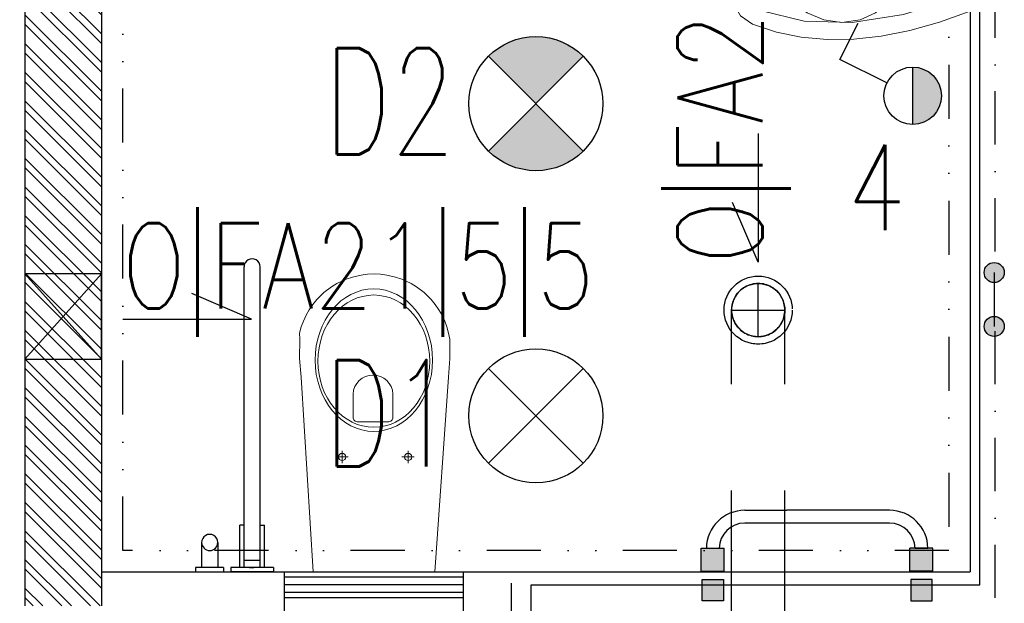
# Model space of a CAD drawing. Extents: x 41755 to 123924, y -112333 to 86187.
# Tile 119 of 256: x 101950 to 102181, y -53441 to -53304. Entities that reach past the tile are written whole.
import ezdxf
from ezdxf.enums import TextEntityAlignment as Align

# ---------------------------------------------------------------- set-up
doc = ezdxf.new("R2010")
doc.units = 0
doc.header["$LTSCALE"] = 50
for name, pattern in [('DASHDOT', [1, 0.5, -0.25, 0, -0.25]), ('DASHED', [0.75, 0.5, -0.25]), ('DIVIDE', [31.75, 12.7, -6.35, 0, -6.35, 0, -6.35])]:
    doc.linetypes.add(name, pattern=pattern)
doc.layers.get('0').update_dxf_attribs({"color": 101, "linetype": 'CONTINUOUS'})
for name, color, linetype in [('E-90', 6, 'CONTINUOUS'), ('E35', 6, 'CONTINUOUS'), ('Ins-co', 2, 'CONTINUOUS'), ('Ins-went', 141, 'CONTINUOUS'), ('Mw-podejścia', 86, 'CONTINUOUS'), ('Mw-rury', 160, 'CONTINUOUS'), ('Mw-wc-rury', 160, 'DASHDOT'), ('Sc-beton-hatch', 86, 'CONTINUOUS'), ('Sc-cegla pustak', 42, 'CONTINUOUS'), ('Sc-cegla pustak-hatch', 8, 'CONTINUOUS'), ('Sc-gk', 120, 'CONTINUOUS'), ('Sc-silikat', 61, 'CONTINUOUS'), ('Suf-widok', 8, 'CONTINUOUS'), ('Wyp-sanitar', 131, 'CONTINUOUS')]:
    doc.layers.add(name, color=color, linetype=linetype)
doc.styles.add('ROMANS', font='romans', dxfattribs={"width": 0.85})
doc.linetypes.add('BATTING', pattern='A,0.0001,-0.1,[134,ltypeshp.shx,S=0.1,R=0,X=-0.1,Y=0],-0.2,[134,ltypeshp.shx,S=0.1,R=180,X=0.1,Y=0],-0.1', length=0.4001)

# ---------------------------------------------------------------- blocks, each defined once
blk = doc.blocks.new('_0630_WC_NIEPEŁNOSPRAWNY')
at = {"lineweight": 0}
for p, q in [((-14.26044946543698, 0), (-17.49471912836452, -45.69999999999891)), ((-14.26044946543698, 0), (14.26044946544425, 0)), ((14.26044946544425, 0), (17.1525273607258, -45.70464459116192)), ((-8.009799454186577, -26.98395776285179), (-9.420152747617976, -26.98395776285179)), ((-8.009799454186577, -26.98395776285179), (-8.009799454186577, -25.53926559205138)), ((-8.009799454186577, -26.98395776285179), (-6.526574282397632, -26.98395776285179)), ((-8.009799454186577, -26.98395776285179), (-8.009799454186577, -28.40553939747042)), ((7.490200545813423, -26.98395776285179), (6.079847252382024, -26.98395776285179)), ((7.490200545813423, -26.98395776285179), (7.490200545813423, -25.53926559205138)), ((7.490200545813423, -26.98395776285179), (8.973425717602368, -26.98395776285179)), ((7.490200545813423, -26.98395776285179), (7.490200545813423, -28.40553939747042)), ((-4.440070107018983, -36.51248908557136), (-4.440070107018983, -41.76659104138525)), ((-3.49908735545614, -35.21439024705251), (4.000928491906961, -35.21439024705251)), ((4.941911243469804, -36.51248908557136), (4.941911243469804, -41.76659104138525)), ((-17.49471912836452, -45.69999999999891), (-17.82067442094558, -50.14040847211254)), ((17.1525273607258, -45.70464459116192), (17.52067442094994, -50.14040847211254)), ((-17.82067442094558, -50.14040847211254), (-17.76542065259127, -54.69174354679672)), ((17.52067442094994, -50.14040847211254), (17.46542065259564, -54.69174354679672)), ((-17.76542065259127, -54.69174354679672), (-17.50824460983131, -56.08355764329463)), ((17.46542065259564, -54.69174354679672), (17.50824460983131, -56.08355764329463)), ((-17.50824460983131, -56.08355764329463), (-17.11556934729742, -57.5270070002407)), ((-17.11556934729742, -57.5270070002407), (-16.60128430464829, -58.93290689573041)), ((17.1155693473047, -57.5270070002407), (16.60128430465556, -58.93290689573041)), ((17.50824460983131, -56.08355764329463), (17.1155693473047, -57.5270070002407)), ((-16.60128430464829, -58.93290689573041), (-15.96901805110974, -60.29133791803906)), ((16.60128430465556, -58.93290689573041), (15.96901805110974, -60.29133791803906)), ((-15.96901805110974, -60.29133791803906), (-15.22323157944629, -61.59271557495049)), ((-15.22323157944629, -61.59271557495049), (-14.36918683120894, -62.82785791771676)), ((15.22323157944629, -61.59271557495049), (14.36918683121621, -62.82785791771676)), ((15.96901805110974, -60.29133791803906), (15.22323157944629, -61.59271557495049)), ((-14.36918683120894, -62.82785791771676), (-13.41290957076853, -63.98805032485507)), ((-13.41290957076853, -63.98805032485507), (-11.77135984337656, -65.59644362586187)), ((13.41290957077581, -63.98805032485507), (11.77135984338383, -65.59644362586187)), ((14.36918683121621, -62.82785791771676), (13.41290957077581, -63.98805032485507)), ((-11.77135984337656, -65.59644362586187), (-10.00146959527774, -66.94005631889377)), ((-10.00146959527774, -66.94005631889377), (-8.710203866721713, -67.72472016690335)), ((10.00146959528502, -66.94005631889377), (8.710203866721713, -67.72472016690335)), ((11.77135984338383, -65.59644362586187), (10.00146959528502, -66.94005631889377)), ((-8.710203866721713, -67.72472016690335), (-6.538240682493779, -68.77378328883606)), ((-6.538240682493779, -68.77378328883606), (-5.069820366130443, -69.2455219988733)), ((-5.069820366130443, -69.2455219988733), (-3.019381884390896, -69.72479742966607)), ((5.069820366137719, -69.2455219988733), (3.019381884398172, -69.72479742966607)), ((6.538240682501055, -68.77378328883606), (5.069820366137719, -69.2455219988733)), ((8.710203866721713, -67.72472016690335), (6.538240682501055, -68.77378328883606)), ((-3.019381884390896, -69.72479742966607), (-1.515462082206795, -69.92252014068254)), ((-1.515462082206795, -69.92252014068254), (0, -69.99537917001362)), ((1.515462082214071, -69.92252014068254), (0, -69.99537917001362)), ((3.019381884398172, -69.72479742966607), (1.515462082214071, -69.92252014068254))]:
    blk.add_line(p, q, dxfattribs=at)
for centre, radius, start, end in [((-3.244368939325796, -36.38913916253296), 1.202046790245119, 102.2339496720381, 185.8898644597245), ((3.746210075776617, -36.38913916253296), 1.20204679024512, 354.1101355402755, 77.7660503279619), ((0.2509205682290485, -41.5369819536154), 4.696606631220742, 182.8022099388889, 357.197790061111)]:
    blk.add_arc(centre, radius, start, end, dxfattribs=at)
for centre, major_axis, ratio, start_param in [((-8.009799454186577, -26.98395776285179), (0.5985531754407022, 0.5985531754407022), 0.999999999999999, 5.497787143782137), ((7.490200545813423, -26.98395776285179), (0.598553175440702, 0.5985531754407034), 0.9999999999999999, 5.497787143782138)]:
    blk.add_ellipse(centre, major_axis=major_axis, ratio=ratio, start_param=start_param, end_param=11.78097245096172, dxfattribs=at)
for centre, major_axis, ratio in [((0.05375849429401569, -49.75009780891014), (0, -16.75), 0.8235294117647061), ((0.05375849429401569, -49.50009780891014), (0, -15.54479430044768), 0.845174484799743)]:
    blk.add_ellipse(centre, major_axis=major_axis, ratio=ratio, dxfattribs=at)
blk = doc.blocks.new('_0630_BARIERKA_NIEPEŁNOSPRAWNY')
for p, q in [((0, 13.30230256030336), (0, 6.697697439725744)), ((1, 13.30230256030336), (0, 13.30230256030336)), ((1, 6.69769743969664), (1, 13.30230256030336)), ((1, 8.065471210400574), (1, 11.86547121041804)), ((6.900000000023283, 11.86547121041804), (1, 11.86547121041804)), ((6.900000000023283, 8.065471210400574), (1, 8.065471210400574)), ((1, 6.69769743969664), (0, 6.697697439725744)), ((0, -5), (0, 5)), ((1, -5), (1, 5)), ((0.9952869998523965, 2.900000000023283), (10.9952869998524, 2.900000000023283)), ((10.9952869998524, 1.900000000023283), (10.9952869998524, 2.900000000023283)), ((0.9952869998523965, 1.907713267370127), (71.63479023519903, 1.907713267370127)), ((0.9952869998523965, 0.6000000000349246), (0.9952869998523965, -0.3999999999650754)), ((2.744808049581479, 1.900000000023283), (2.744808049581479, -1.899999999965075)), ((0.9952869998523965, -1.892286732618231), (71.63479023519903, -1.892286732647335)), ((0.9952869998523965, -1.899999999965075), (10.9952869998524, -1.899999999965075)), ((10.9952869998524, -1.899999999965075), (10.9952869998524, -2.899999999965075)), ((0.9952869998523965, -2.899999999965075), (10.9952869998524, -2.899999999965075))]:
    blk.add_line(p, q)
for points in [[(1, 5), (0, 5)], [(1, -5), (0, -5)]]:
    blk.add_lwpolyline(points)
for centre, radius, start, end in [((6.900000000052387, 9.965471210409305), 1.9, 90, 270), ((6.900000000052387, 9.965471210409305), 1.9, 90, 270), ((6.900000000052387, 9.965471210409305), 1.9, 270, 90), ((71.63479023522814, 0.007713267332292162), 1.900000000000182, 270, 90)]:
    blk.add_arc(centre, radius, start, end)
blk = doc.blocks.new('_0630_UMYWALKA_NIEPEŁNOSPRAWNY')
at = {"lineweight": 0}
for points in [[(0, -54.0117386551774), (4.599899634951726, -54.03674748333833), (9.416254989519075, -54.29201000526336), (13.64059101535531, -54.72405907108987), (16.46227673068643, -55.27985871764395), (20.39814885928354, -56.01028897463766), (23.99252112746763, -55.5847077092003), (26.92674656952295, -53.96646405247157), (28.8839029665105, -51.11890713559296), (30.72118946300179, -45.50830589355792), (31.91600778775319, -39.68512961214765), (32.47223862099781, -33.64420405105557), (32.39333145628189, -27.38078615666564), (31.68402934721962, -20.88927050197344), (30.34691941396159, -14.16534522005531), (28.38674471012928, -7.203836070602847), (25.80695472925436, 0), (0, 0), (-25.80729967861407, 0), (-28.38717589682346, -7.203836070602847), (-30.34747995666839, -14.16534522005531), (-31.68441741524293, -20.88927050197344), (-32.39406447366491, -27.38078615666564), (-32.47279916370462, -33.64420405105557), (-31.91665456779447, -39.68512961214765), (-30.72183624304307, -45.50830589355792), (-28.88454974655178, -51.11890713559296), (-26.92726399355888, -53.96646405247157), (-23.99286607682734, -55.5847077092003), (-20.39892499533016, -56.01028897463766), (-16.46270791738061, -55.27985871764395), (-13.6410222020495, -54.72405907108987), (-9.417117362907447, -54.29201000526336), (-4.600330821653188, -54.03674748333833), (0, -54.0117386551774)], [(0, -5.72486571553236), (0.6799814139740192, -5.862845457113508), (1.236643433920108, -6.238409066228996), (1.612207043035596, -6.795071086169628), (1.750617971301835, -7.475483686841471), (1.612207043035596, -8.155896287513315), (1.236643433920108, -8.712558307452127), (0.6799814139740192, -9.088121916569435), (0, -9.226532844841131), (-0.6804126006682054, -9.088121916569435), (-1.237074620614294, -8.712558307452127), (-1.613069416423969, -8.155896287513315), (-1.751049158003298, -7.475483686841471), (-1.613069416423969, -6.795071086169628), (-1.237074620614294, -6.238409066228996), (-0.6804126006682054, -5.862845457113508), (0, -5.72486571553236)], [(0, -15.26228416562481), (1.45741102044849, -15.55764704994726), (2.65007341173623, -16.3631037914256), (3.455530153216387, -17.55576618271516), (3.75132422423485, -19.01360838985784), (3.455530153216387, -20.47145059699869), (2.65007341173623, -21.66411298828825), (1.45741102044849, -22.46913854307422), (0, -22.76493261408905), (-1.458273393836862, -22.46913854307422), (-2.650935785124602, -21.66411298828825), (-3.455961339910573, -20.47145059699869), (-3.751755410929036, -19.01360838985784), (-3.455961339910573, -17.55576618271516), (-2.650935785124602, -16.3631037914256), (-1.458273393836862, -15.55764704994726), (0, -15.26228416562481)], [(0, -16.7127961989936), (0.8938500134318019, -16.89389460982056), (1.62557383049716, -17.38803455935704), (2.119282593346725, -18.11932718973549), (2.300812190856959, -19.01360838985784), (2.119282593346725, -19.90788958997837), (1.62557383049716, -20.63918222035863), (0.8938500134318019, -21.13289098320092), (0, -21.31442058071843), (-0.8942812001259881, -21.13289098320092), (-1.626005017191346, -20.63918222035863), (-2.119713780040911, -19.90788958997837), (-2.301243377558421, -19.01360838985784), (-2.119713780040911, -18.11932718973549), (-1.626005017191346, -17.38803455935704), (-0.8942812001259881, -16.89389460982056), (0, -16.7127961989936)]]:
    blk.add_lwpolyline(points, close=True, dxfattribs=at)
for points in [[(25.67371804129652, -49.28205182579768), (28.13622524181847, -38.98402005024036), (28.45228508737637, -27.73996467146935), (26.58697145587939, -15.64647150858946), (22.50665178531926, -2.800988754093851), (0, -2.800988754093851), (-22.50729856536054, -2.800988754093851), (-26.5875751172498, -15.64647150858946), (-28.45275939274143, -27.73996467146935), (-28.13691514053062, -38.98402005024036), (-25.67414922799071, -49.28205182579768)], [(0, -10.72835609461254), (0, -4.223042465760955)], [(-3.252872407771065, -7.475483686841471), (3.252441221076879, -7.475483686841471)], [(-28.44758515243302, -30.13650030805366), (-27.85733368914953, -25.83196355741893), (-26.16923778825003, -22.21948144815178), (-23.50734986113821, -19.26197192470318), (-19.99585167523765, -16.9240776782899), (-15.75858004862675, -15.16871665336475), (-10.91980298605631, -13.9596691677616), (-5.60370225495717, -13.26114672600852), (0.06597156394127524, -13.03606727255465), (5.73521419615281, -13.26114672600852), (11.05174611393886, -13.9596691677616), (15.8905231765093, -15.16871665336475), (20.12736361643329, -16.9240776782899), (23.63894803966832, -19.26197192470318), (26.30066349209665, -22.21948144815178), (27.98875939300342, -25.83196355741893), (28.5794851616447, -30.13650030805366)], [(-24.25731287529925, -18.74152958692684), (-19.75102387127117, -15.71287425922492), (-14.00796207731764, -13.62765541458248), (-7.309045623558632, -12.42335098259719), (0.06597156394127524, -12.03571414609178), (7.440557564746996, -12.42335098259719), (14.13947401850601, -13.62765541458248), (19.88244957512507, -15.71287425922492), (24.38878169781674, -18.74152958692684)], [(-0.0004311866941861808, -24.2645999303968), (-0.0004311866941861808, -13.76261684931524)], [(5.341109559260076, -19.01360838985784), (-5.341540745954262, -19.01360838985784)], [(-28.44758515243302, -30.13650030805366), (-27.86082630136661, -34.41559704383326), (-26.18187155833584, -38.32602915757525), (-23.53291923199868, -41.80570576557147), (-20.03616763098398, -44.79253598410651), (-15.81377194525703, -47.22356655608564), (-10.98793048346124, -49.03713778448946), (-5.681315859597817, -50.17115878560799), (-0.01509153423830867, -50.56310748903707), (5.658031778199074, -50.17115878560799), (10.98361861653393, -49.03713778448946), (15.83490009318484, -47.22356655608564), (20.08683206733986, -44.79253598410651), (23.6135080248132, -41.80570576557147), (26.28815907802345, -38.32602915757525), (27.98530989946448, -34.41559704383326), (28.5794851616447, -30.13650030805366)], [(20.64392527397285, -52.50560353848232), (15.93666015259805, -51.6337440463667), (10.85555616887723, -51.0779443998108), (5.511428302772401, -50.7403252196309), (0.01509153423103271, -50.52343831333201), (-5.481245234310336, -50.7403252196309), (-10.82537310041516, -51.0779443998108), (-15.90647708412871, -51.6337440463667), (-20.61369908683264, -52.50560353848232)]]:
    blk.add_lwpolyline(points, dxfattribs=at)
at = {"lineweight": 0, "const_width": 0.2824945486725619}
for points in [[(-0.1276312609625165, -20.35201188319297), (-0.1276312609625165, -20.35201188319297)], [(-0.07459529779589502, -21.39332774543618), (-0.07459529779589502, -21.39332774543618)]]:
    blk.add_lwpolyline(points, dxfattribs=at)
blk = doc.blocks.new('_jdgjdgjhg')
at = {"ltscale": 10}
blk.add_hatch(color=256, dxfattribs=at).paths.add_polyline_path([(-54.19877705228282, 4.459730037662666), (-48.79877705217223, 4.459729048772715), (-48.79877606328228, 9.859729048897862), (-54.19877606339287, 9.85973003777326)])
h = blk.add_hatch(color=256, dxfattribs=at)
h.paths.add_polyline_path([(0.2000000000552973, 4.401748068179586), (0.2000009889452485, 9.80174806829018), (-5.199999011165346, 9.801749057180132), (-5.200000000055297, 4.401749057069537)])
edge = h.paths.add_edge_path(flags=16)
edge.add_line((-4.000121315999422, 9.801748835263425), (-0.9998767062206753, 9.801748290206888))
for points in [[(-48.99877705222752, -2.500001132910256), (-53.99877705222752, -2.500001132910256), (-53.99877705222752, 2.499998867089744), (-48.99877705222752, 2.499998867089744)], [(-5, -2.5), (0, -2.5), (0, 2.5), (-5, 2.5)]]:
    blk.add_hatch(color=256).paths.add_polyline_path(points)
for p, q in [((-43.99938645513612, 18.7499031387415, -1.237710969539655e-08), (-34.09257331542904, 18.74990132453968, -1.239530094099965e-08)), ((-9.999385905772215, 18.74989691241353, -1.243954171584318e-08), (-34.09257331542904, 18.74990132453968, -1.239530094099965e-08)), ((-9.99938645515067, 15.74989691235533, -1.243954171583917e-08), (-43.99938645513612, 15.74990313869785, -1.237710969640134e-08)), ((-54.19877705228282, 4.443738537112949), (-54.19877606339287, 9.843738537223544)), ((-54.19877606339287, 9.843738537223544), (-48.79877606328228, 9.843737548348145)), ((-52.99889836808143, 9.843738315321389), (-49.99865375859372, 9.8437377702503)), ((-48.79877705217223, 4.443737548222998), (-48.79877606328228, 9.843737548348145)), ((-5.200000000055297, 4.443730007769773), (-5.199999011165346, 9.843730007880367)), ((0.2000009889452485, 9.843729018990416), (-5.199999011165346, 9.843730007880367)), ((-4.000121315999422, 9.843729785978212), (-0.9998767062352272, 9.843729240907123)), ((-0.9998767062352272, 9.843729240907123), (-4.000121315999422, 9.84372978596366)), ((0.2000000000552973, 4.443729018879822), (0.2000009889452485, 9.843729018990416)), ((-54.19877705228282, 4.443738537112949), (-48.79877705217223, 4.443737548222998)), ((0.2000000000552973, 4.443729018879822), (-5.200000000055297, 4.443730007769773)), ((0, 2.5), (-5, 2.5)), ((-5, 2.5), (-5, -2.5)), ((0, -2.5), (0, 2.5)), ((-5, -2.5), (0, -2.5))]:
    blk.add_line(p, q)
blk.add_lwpolyline([(-48.99877705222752, -2.500001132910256), (-53.99877705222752, -2.500001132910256), (-53.99877705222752, 2.499998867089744), (-48.99877705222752, 2.499998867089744)], close=True)
for centre, radius, start, end in [((-43.99938755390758, 9.749902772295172, -1.238078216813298e-08), 9.00000000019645, 89.99998950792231, 179.4026135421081), ((-9.999387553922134, 9.749896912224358, -1.243954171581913e-08), 9.00000000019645, 0.5973659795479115, 89.99998950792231), ((-43.99938755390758, 9.749902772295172, -1.238078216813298e-08), 6.000000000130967, 89.99998950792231, 179.1039052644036), ((-9.999387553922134, 9.749896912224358, -1.243954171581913e-08), 6.000000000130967, 0.8960744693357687, 89.99998950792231)]:
    blk.add_arc(centre, radius, start, end)
blk = doc.blocks.new('t57')
at = {"layer": 'Mw-podejścia', "linetype": 'Continuous'}
h = blk.add_hatch(color=256, dxfattribs=at)
edge = h.paths.add_edge_path()
edge.add_arc((55183.59052362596, 38691.89477161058), 2.358952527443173, 0, 360)
h = blk.add_hatch(color=256, dxfattribs=at)
edge = h.paths.add_edge_path()
edge.add_arc((55196.24747439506, 38691.8947716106), 2.358952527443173, 0, 360)
at = {"layer": 'Mw-podejścia'}
blk.add_line((55196.24747439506, 38691.8947716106), (55183.59052362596, 38691.89477161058), dxfattribs=at)
at = {"layer": 'Mw-podejścia', "linetype": 'Continuous'}
for centre in [(55183.59052362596, 38691.89477161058), (55196.24747439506, 38691.8947716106)]:
    blk.add_circle(centre, 2.358952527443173, dxfattribs=at)

msp = doc.modelspace()

# ---------------------------------------------------------------- hatches: boundary and pattern name
at = {"layer": 'E35'}
h = msp.add_hatch(color=256, dxfattribs=at)
edge = h.paths.add_edge_path()
edge.add_line((102070.9660022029, -53323.23266717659), (102059.8290703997, -53334.36959898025))
edge.add_ellipse((102070.9660022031, -53323.23266717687), major_axis=(11.1369318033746, 11.13693180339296), ratio=1, start_angle=179.9999999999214, end_angle=269.999999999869)
edge.add_line((102082.1029340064, -53334.36959898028), (102070.9660022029, -53323.23266717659))
edge = h.paths.add_edge_path()
edge.add_line((102059.8290703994, -53312.0957353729), (102070.9660022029, -53323.23266717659))
edge.add_line((102070.9660022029, -53323.23266717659), (102082.1029340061, -53312.09573537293))
edge.add_ellipse((102070.9660022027, -53323.23266717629), major_axis=(11.13693180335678, 11.13693180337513), ratio=1, start_angle=359.9999999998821, end_angle=449.9999999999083)
msp.add_hatch(color=256, dxfattribs=at).paths.add_polyline_path([(102159.43932258, -53314.63957297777), (102159.43932258, -53328.13957297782, 1)])
at = {"layer": 'Mw-podejścia', "linetype": 'Continuous'}
h = msp.add_hatch(color=256, dxfattribs=at)
edge = h.paths.add_edge_path()
edge.add_arc((102064.5482948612, -53435.70578808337), 2.358952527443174, -1.272221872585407e-14, 360)
at = {"layer": 'Sc-beton-hatch'}
h = msp.add_hatch(dxfattribs=at)
h.set_pattern_fill('ANSI33', color=256, angle=-1.272221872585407e-14, style=0)
h.set_pattern_definition([(44.99999999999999, (48983.41854682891, 565.4779691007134), (-4.490128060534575, 4.490128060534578), []), (44.99999999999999, (48987.90867682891, 565.4779691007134), (-4.490128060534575, 4.490128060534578), [3.175, -1.5875])])
h.paths.add_polyline_path([(100470.9660021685, -51043.23266718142), (100410.9660021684, -51043.23266718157), (100410.9660021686, -51103.23266718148), (100430.9660021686, -51103.23266718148), (100430.9660021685, -51063.23266718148), (100470.9660021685, -51063.23266718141)])
h.paths.add_polyline_path([(100805.9660021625, -51043.23266718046), (100705.9660021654, -51043.23266718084), (100705.9660021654, -51063.23266718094), (100745.9660021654, -51063.23266718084), (100745.9660021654, -51625.23266717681), (100765.9660021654, -51625.23266717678), (100765.9660021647, -51473.23266718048), (101152.9660022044, -51473.23266717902), (101152.9660022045, -51453.23266717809), (100765.9660021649, -51453.23266717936), (100765.9660021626, -51063.23266718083), (100805.9660021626, -51063.23266718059)])
h.paths.add_polyline_path([(100430.9660021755, -51374.23266717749), (100410.9660021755, -51374.23266717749), (100410.9660021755, -51474.23266717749), (100430.9660021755, -51474.23266717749)])
h.paths.add_polyline_path([(101330.9660022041, -51043.23266717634), (101251.9660022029, -51043.23266717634), (101251.966002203, -51063.23266717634), (101330.9660022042, -51063.23266717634)])
h.paths.add_polyline_path([(101770.9660022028, -51043.23266717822), (101670.9660022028, -51043.23266717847), (101670.9660022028, -51063.23266717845), (101710.9660022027, -51063.23266717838), (101710.9660022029, -51262.23266717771), (101730.9660022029, -51262.23266717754), (101730.9660022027, -51063.23266717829), (101770.9660022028, -51063.23266717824)])
h.paths.add_polyline_path([(101790.9660022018, -51453.23266717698), (101730.966002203, -51453.23266717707), (101730.9660022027, -51362.23266717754), (101710.9660022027, -51362.23266717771), (101710.966002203, -51453.23266717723), (101582.9037617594, -51453.23266717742), (101582.9037617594, -51473.23266717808), (101790.9660022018, -51473.2326671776)])
h.paths.add_polyline_path([(101482.9037617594, -51453.23266717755), (101252.9660022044, -51453.23266717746), (101252.9660022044, -51473.23266717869), (101482.9037617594, -51473.23266717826)])
h.paths.add_polyline_path([(101730.966002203, -51785.23266717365), (101695.966002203, -51785.23266717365), (101695.966002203, -51820.23266717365), (101730.966002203, -51820.23266717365)])
h.paths.add_polyline_path([(102400.966002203, -50943.23266717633), (102380.966002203, -50943.23266717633), (102380.966002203, -51043.23266717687), (102330.966002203, -51043.23266717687), (102330.966002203, -51063.23266717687), (102380.966002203, -51063.23266717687), (102380.966002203, -51453.23266717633), (101890.9660022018, -51453.23266717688), (101890.9660022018, -51473.23266717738), (102380.966002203, -51473.23266717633), (102380.9660022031, -51873.23266717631), (102400.966002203, -51873.23266717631)])
h.paths.add_polyline_path([(102422.966002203, -50943.23266717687), (102402.966002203, -50943.23266717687), (102402.966002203, -51713.23266717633), (102422.9660022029, -51713.23266717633)])
h.paths.add_polyline_path([(102400.9660022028, -52143.23266717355), (102380.966002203, -52143.23266717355), (102380.9660022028, -52213.23266717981), (102400.9660022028, -52213.23266717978)])
h.paths.add_polyline_path([(102400.9660022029, -52293.23266717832), (102380.9660022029, -52293.23266717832), (102380.966002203, -52443.23266717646), (101950.9660022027, -52443.23266717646), (101950.9660022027, -52463.23266717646), (102380.966002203, -52463.23266717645), (102380.966002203, -52503.23266717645), (102400.966002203, -52503.23266717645)])
h.paths.add_polyline_path([(102400.966002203, -52603.23266717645), (102380.966002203, -52603.23266717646), (102380.966002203, -52643.23266717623), (102400.966002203, -52643.23266717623)])
h.paths.add_polyline_path([(102400.966002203, -52743.23266717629), (102380.966002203, -52743.23266717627), (102380.966002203, -53008.23266717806), (102400.966002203, -53008.23266717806)])
h.paths.add_polyline_path([(101730.9660022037, -52443.23266717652), (101710.9660022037, -52443.23266717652), (101710.9660022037, -52463.23266717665), (101710.9660022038, -52758.23266717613), (101690.9660022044, -52758.23266717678), (101690.9660022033, -52778.23266717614), (101730.9660022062, -52778.23266717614)])
h.paths.add_polyline_path([(101710.9660022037, -52443.23266717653), (101690.9660022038, -52443.23266717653), (101690.9660022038, -52463.23266717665), (101710.9660022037, -52463.23266717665)], flags=16)
h.paths.add_polyline_path([(101556.9660022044, -52758.23266717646), (101503.9660022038, -52758.23266717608), (101503.9660022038, -52463.23266717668), (101488.9660022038, -52463.23266717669), (101488.9660022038, -52758.23266717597), (101468.9660022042, -52758.23266717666), (101468.9660022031, -52778.23266717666), (101556.9660022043, -52778.23266717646)])
h.paths.add_polyline_path([(101556.9660022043, -52443.23266717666), (101468.9660022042, -52443.23266717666), (101468.9660022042, -52463.23266717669), (101556.9660022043, -52463.23266717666)])
h.paths.add_polyline_path([(101334.9660022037, -52443.23266717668), (101281.9660022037, -52443.23266717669), (101281.9660022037, -52463.23266717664), (101334.9660022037, -52463.23266717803)], flags=17)
h.paths.add_polyline_path([(101281.9660022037, -52443.23266717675), (100970.9660022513, -52443.23266717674), (100970.9660022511, -51785.23266717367), (100883.466002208, -51785.23266717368), (100883.466002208, -51805.2326671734), (100950.9660022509, -51805.2326671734), (100950.9660022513, -52443.23266717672), (100430.9660021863, -52443.2326671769), (100430.9660021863, -52403.2326671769), (100410.9660021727, -52403.2326671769), (100410.966002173, -52503.2326671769), (100430.966002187, -52503.2326671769), (100430.966002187, -52463.2326671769), (100950.9660022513, -52463.23266717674), (100950.9660022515, -52973.23266717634), (100970.9660022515, -52973.23266717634), (100970.9660022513, -52463.23266717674), (101261.9660022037, -52463.23266717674), (101261.9660022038, -52778.23266717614), (101281.9660022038, -52778.23266717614), (101334.9660022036, -52778.23266717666), (101334.9660022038, -52758.23266717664), (101281.9660022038, -52758.23266717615)])
h.paths.add_polyline_path([(100783.466002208, -51785.2326671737), (100765.9660021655, -51785.23266717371), (100765.9660021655, -51780.2326671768), (100745.9660021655, -51780.2326671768), (100745.9660021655, -51785.23266717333), (100430.9660021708, -51785.23266717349), (100430.9660021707, -51765.23266717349), (100410.9660021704, -51765.23266717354), (100410.9660021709, -52003.23266717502), (100430.9660021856, -52003.23266717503), (100430.9660021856, -51805.23266717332), (100783.466002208, -51805.23266717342)])
h.paths.add_polyline_path([(100430.9660021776, -52153.23266717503), (100410.9660021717, -52153.23266717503), (100410.9660021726, -52253.2326671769), (100430.9660021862, -52253.2326671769)])
h.paths.add_polyline_path([(100430.9660021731, -52653.2326671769), (100410.9660021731, -52653.2326671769), (100410.9660021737, -52850.23266717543), (100430.9660021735, -52850.23266717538)], flags=17)
h.paths.add_polyline_path([(100430.9660021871, -52940.23266717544), (100410.9660021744, -52940.23266717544), (100410.9660021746, -52983.2326671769), (100430.9660021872, -52983.23266717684)])
h.paths.add_polyline_path([(101007.9660022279, -53193.23266717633), (100430.966002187, -53193.23266717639), (100430.9660021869, -53133.23266717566), (100410.9660021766, -53133.23266717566), (100410.9660021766, -53213.23266717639), (101007.9660022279, -53213.23266717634)])
h.paths.add_polyline_path([(101770.9660022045, -53193.23266717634), (101157.9660022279, -53193.23266717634), (101157.9660022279, -53213.23266717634), (101710.9660022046, -53213.23266717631), (101710.9660022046, -53445.23266717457), (101730.966002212, -53445.23266717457), (101730.9660022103, -53213.23266717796), (101770.9660022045, -53213.23266717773)])
h.paths.add_polyline_path([(102008.9660022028, -53193.23266717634), (101905.9660022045, -53193.23266717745), (101905.9660022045, -53213.2326671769), (102008.9660022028, -53213.23266717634)])
h.paths.add_polyline_path([(102227.9660022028, -53193.23266717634), (102133.9660022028, -53193.23266717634), (102133.9660022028, -53213.23266717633), (102227.9660022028, -53213.23266717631)])
h.paths.add_polyline_path([(102400.966002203, -53158.23266717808), (102380.966002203, -53158.23266717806), (102380.966002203, -53193.23266717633), (102332.9660022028, -53193.23266717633), (102332.9660022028, -53213.23266717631), (102380.966002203, -53213.23266717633), (102380.966002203, -53818.23266717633), (102400.966002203, -53818.23266717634)])
h.paths.add_polyline_path([(101730.9660022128, -53545.23266717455), (101710.9660022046, -53545.23266717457), (101710.9660022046, -53740.23266717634), (101730.9660022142, -53740.23266717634)])
h.paths.add_polyline_path([(101730.966002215, -53840.23266717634), (101710.9660022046, -53840.23266717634), (101710.9660022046, -53943.23266717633), (101297.5710617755, -53943.23266717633, -0.1551033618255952), (101300.8106610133, -53953.42478677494, -0.14834739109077), (101297.8352340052, -53963.23266717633), (101710.9660022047, -53963.23266717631), (101710.9660022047, -54023.23266717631), (101730.9660022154, -54023.23266717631)])
h.paths.add_polyline_path([(101297.5710617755, -53943.23266717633), (101295.7051644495, -53943.23266717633), (101295.7051644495, -53963.23266717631), (101297.8352340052, -53963.23266717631, 0.1483473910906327), (101300.8106610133, -53953.42478677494, 0.1551033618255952)])
h.paths.add_polyline_path([(101270.7051644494, -53943.23266717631), (101268.7451818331, -53943.23266717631, 0.1551033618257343), (101265.5055825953, -53953.42478677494, 0.14834739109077), (101268.4810096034, -53963.23266717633), (101270.7051644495, -53963.23266717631)])
h.paths.add_polyline_path([(101268.7451818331, -53943.23266717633), (101201.9660022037, -53943.23266717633), (101201.9660022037, -53963.23266717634), (101268.4810096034, -53963.23266717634, -0.1483473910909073), (101265.5055825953, -53953.42478677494, -0.1551033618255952)])
h.paths.add_polyline_path([(100980.966002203, -53943.23266717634), (100970.966002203, -53943.23266717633), (100930.966002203, -53943.23266717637), (100930.966002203, -53968.23266717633), (100970.966002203, -53968.23266717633), (100980.966002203, -53968.23266717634)])
h.paths.add_polyline_path([(100490.9660021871, -53943.23266717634), (100410.9660021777, -53943.23266717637), (100410.9660021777, -53963.23266717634), (100490.9660021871, -53963.23266717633)])
h.paths.add_polyline_path([(100530.966002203, -54448.23266717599), (100510.966002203, -54448.23266717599), (100510.9660022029, -54481.23266717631), (100530.966002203, -54481.23266717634)])
h.paths.add_polyline_path([(101773.9660022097, -54593.23266717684), (101730.9660022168, -54593.23266717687), (101730.9660022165, -54503.2326671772), (101710.9660022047, -54503.2326671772), (101710.9660022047, -54593.23266717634), (100530.966002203, -54593.23266717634), (100530.966002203, -54578.23266717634), (100510.966002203, -54578.23266717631), (100510.966002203, -54593.23266717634), (100270.9660021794, -54593.23266717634), (100270.9660021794, -54618.23266717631), (101773.9660022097, -54618.23266717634)])
h.paths.add_polyline_path([(100220.966002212, -54593.23266717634), (100170.966002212, -54593.23266717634), (100170.966002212, -54618.23266717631), (100220.966002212, -54618.23266717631)])
h.paths.add_polyline_path([(100120.966002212, -54593.23266717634), (100070.966002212, -54593.23266717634), (100070.966002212, -54618.23266717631), (100120.966002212, -54618.23266717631)])
h.paths.add_polyline_path([(100020.966002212, -54593.23266717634), (99970.96600221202, -54593.23266717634), (99970.96600221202, -54618.23266717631), (100020.966002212, -54618.23266717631)])
h.paths.add_polyline_path([(99920.96600221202, -54593.23266717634), (99880.96600221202, -54593.23266717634), (99880.96600221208, -55500.23266717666), (99980.9660022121, -55500.23266717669), (99980.9660022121, -55515.23266717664), (100000.9660022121, -55515.23266717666), (100000.9660022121, -55480.23266717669), (99900.96600221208, -55480.23266717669), (99900.96600221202, -54618.23266717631), (99920.96600221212, -54618.23266717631)])
h.paths.add_polyline_path([(100585.9660022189, -55633.23266717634), (100000.9660022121, -55633.23266717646), (100000.9660022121, -55615.23266717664), (99980.96600221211, -55615.23266717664), (99980.96600221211, -55633.23266717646), (99780.96600221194, -55633.23266717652), (99780.9660022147, -55988.23266717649), (100510.9660022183, -55988.23266717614), (100510.9660022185, -56028.23266717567), (100530.9660022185, -56028.2326671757), (100530.9660022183, -55988.23266717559), (100582.9660022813, -55988.23266717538), (100582.9660022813, -55968.23266717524), (100530.9660022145, -55968.2326671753), (100530.9660022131, -55813.2326671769), (100510.9660022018, -55813.23266717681), (100510.9660022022, -55968.23266717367), (99800.96600221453, -55968.23266717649), (99800.96600221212, -55653.23266717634), (100510.9660022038, -55653.2326671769), (100510.9660022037, -55663.23266717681), (100530.9660022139, -55663.23266717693), (100530.9660022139, -55653.23266717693), (100585.9660022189, -55653.23266717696)])
h.paths.add_polyline_path([(101310.9660022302, -55968.23266717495), (100810.9660022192, -55968.23266717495), (100810.9660022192, -55880.23266717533), (100790.9660022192, -55880.23266717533), (100790.9660022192, -55968.23266717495), (100737.9660022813, -55968.23266717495), (100737.9660022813, -55988.23266717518), (100790.9660022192, -55988.23266717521), (100790.9660022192, -56028.23266717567), (100810.9660022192, -56028.23266717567), (100810.9660022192, -55988.23266717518), (101310.9660022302, -55988.23266717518)])
h.paths.add_polyline_path([(101490.9660022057, -55633.23266717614), (100735.9660022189, -55633.23266717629), (100735.9660022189, -55653.2326671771), (101490.9660022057, -55653.23266717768)])
h.paths.add_polyline_path([(101777.966002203, -55968.23266717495), (101730.9660022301, -55968.23266717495), (101730.9660022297, -55853.73266717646), (101710.9660022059, -55853.73266717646), (101710.966002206, -55968.23266717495), (101590.9660022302, -55968.23266717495), (101590.9660022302, -55988.23266717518), (101777.966002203, -55988.23266717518)])
h.paths.add_polyline_path([(101802.966002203, -55963.23266717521), (101777.966002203, -55963.23266717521), (101777.966002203, -55988.23266717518), (101802.966002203, -55988.23266717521)])
h.paths.add_polyline_path([(101730.9660022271, -55128.23266717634), (101710.966002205, -55128.23266717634), (101710.9660022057, -55723.73266717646), (101730.9660022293, -55723.73266717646)])
h.paths.add_polyline_path([(101953.466002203, -55963.23266717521), (101928.466002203, -55963.23266717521), (101928.466002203, -55988.23266717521), (101953.466002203, -55988.23266717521)])
h.paths.add_polyline_path([(102103.466002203, -55963.23266717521), (102078.466002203, -55963.23266717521), (102078.466002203, -55988.23266717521), (102103.466002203, -55988.23266717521)])
h.paths.add_polyline_path([(102253.466002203, -55963.23266717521), (102228.466002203, -55963.23266717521), (102228.466002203, -55988.23266717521), (102253.466002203, -55988.23266717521)])
h.paths.add_polyline_path([(102365.9660022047, -55968.23266717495), (102320.9660022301, -55968.23266717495), (102320.9660022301, -55988.23266717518), (102365.9660022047, -55988.23266717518)])
h.paths.add_polyline_path([(102400.9660022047, -55953.23266717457), (102365.9660022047, -55953.23266717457), (102365.9660022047, -55988.23266717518), (102400.966002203, -55988.23266717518)])
h.paths.add_polyline_path([(102400.966002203, -55891.23266717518), (102380.966002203, -55891.23266717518), (102380.966002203, -55953.23266717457), (102400.966002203, -55953.23266717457)])
h.paths.add_polyline_path([(102400.966002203, -55815.7326671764), (102375.966002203, -55815.7326671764), (102375.966002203, -55840.7326671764), (102400.966002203, -55840.7326671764)])
h.paths.add_polyline_path([(102400.966002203, -55665.7326671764), (102375.966002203, -55665.7326671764), (102375.966002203, -55690.7326671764), (102400.966002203, -55690.7326671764)])
h.paths.add_polyline_path([(102400.966002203, -55515.7326671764), (102375.966002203, -55515.7326671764), (102375.966002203, -55540.7326671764), (102400.966002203, -55540.7326671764)])
h.paths.add_polyline_path([(102400.966002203, -55365.7326671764), (102375.966002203, -55365.7326671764), (102375.966002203, -55390.7326671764), (102400.966002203, -55390.7326671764)])
h.paths.add_polyline_path([(102400.966002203, -55240.7326671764), (102380.966002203, -55240.7326671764), (102380.966002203, -55260.73266717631), (102400.966002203, -55260.73266717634)])
h.paths.add_polyline_path([(102400.966002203, -55215.7326671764), (102375.966002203, -55215.7326671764), (102375.966002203, -55240.7326671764), (102400.966002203, -55240.7326671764)])
h.paths.add_polyline_path([(102400.966002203, -55033.23266717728), (102380.966002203, -55033.23266717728), (102380.966002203, -55215.7326671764), (102400.966002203, -55215.7326671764)])
h.paths.add_polyline_path([(102400.966002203, -54833.23266717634), (102365.9660022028, -54833.23266717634), (102365.9660022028, -54798.23266717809), (102345.9660022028, -54798.23266717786), (102345.9660022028, -54853.23266717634), (102380.966002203, -54853.23266717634), (102380.966002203, -54883.23266717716), (102400.966002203, -54883.23266717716)])
h.paths.add_polyline_path([(102365.9660022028, -54537.73266717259), (102345.9660022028, -54537.73266717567), (102345.9660022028, -54593.23266717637), (101908.9660022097, -54593.23266717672), (101908.9660022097, -54618.23266717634), (102345.9660022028, -54618.23266717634), (102345.9660022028, -54648.23266717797), (102365.9660022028, -54648.23266717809), (102365.9660022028, -54618.23266717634)])
h.paths.add_polyline_path([(101730.9660022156, -54128.23266717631), (101710.9660022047, -54128.23266717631), (101710.9660022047, -54353.2326671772), (101730.9660022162, -54353.2326671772)])
h.paths.add_polyline_path([(102365.9660022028, -54131.23266717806), (102400.966002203, -54131.23266717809), (102400.966002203, -54088.23266717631), (102380.966002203, -54088.23266717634), (102380.966002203, -54111.23266717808), (102345.9660022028, -54111.23266717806), (102345.9660022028, -54417.73266717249), (102365.9660022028, -54417.7326671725)])
h.paths.add_polyline_path([(102400.966002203, -53918.23266717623), (102380.966002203, -53918.23266717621), (102380.966002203, -53988.23266717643), (102400.966002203, -53988.23266717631)])
at = {"layer": 'Sc-cegla pustak-hatch'}
h = msp.add_hatch(dxfattribs=at)
h.set_pattern_fill('ANSI32', color=256, scale=0.5, angle=89.99999999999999, style=0)
h.set_pattern_definition([(135, (48983.41854682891, 565.4779691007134), (-3.367596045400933, -3.367596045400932), []), (135, (48983.41854682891, 567.7230341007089), (-3.367596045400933, -3.367596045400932), [])])
h.paths.add_polyline_path([(100430.9660021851, -51745.23266711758), (100410.9660021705, -51745.23266711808), (100410.9660021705, -51765.23266717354), (100430.9660021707, -51765.23266717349)])
h.paths.add_polyline_path([(101330.9660022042, -51063.23266717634), (101312.9660022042, -51063.23266717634), (101312.9660022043, -51262.23266717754), (101330.9660022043, -51262.23266717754)])
h.paths.add_polyline_path([(101455.9660022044, -51382.23266717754), (101330.9660022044, -51382.23266717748), (101330.9660022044, -51362.23266717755), (101312.9660022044, -51362.23266717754), (101312.9660022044, -51453.23266717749), (101330.9660022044, -51453.23266717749), (101330.9660022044, -51400.23266717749), (101437.9660022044, -51400.23266717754), (101437.9660022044, -51453.23266717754), (101455.9660022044, -51453.23266717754)])
h.paths.add_polyline_path([(102049.9660022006, -51473.23266717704), (102031.9660022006, -51473.23266717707), (102031.9660022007, -51525.23266717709), (101968.9660022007, -51525.23266717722), (101968.9660022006, -51473.2326671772), (101950.9660022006, -51473.23266717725), (101950.9660022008, -51548.23266717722), (101968.9660022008, -51548.23266717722), (101968.9660022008, -51543.23266717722), (102049.9660022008, -51543.23266717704)])
h.paths.add_polyline_path([(101968.9660022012, -51648.23266717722), (101950.966002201, -51648.23266717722), (101950.9660022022, -52323.23266717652), (101968.9660022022, -52323.23266717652), (101968.966002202, -52193.23266717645), (102380.9660022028, -52193.23266717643), (102380.9660022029, -52175.23266717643), (101968.966002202, -52175.23266717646)])
h.paths.add_polyline_path([(101968.9660022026, -52463.23266717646), (101950.9660022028, -52463.23266717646), (101950.9660022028, -52543.23266717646), (101968.9660022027, -52543.23266717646)])
h.paths.add_polyline_path([(101968.9660022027, -52423.23266717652), (101950.9660022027, -52423.23266717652), (101950.9660022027, -52443.23266717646), (101968.9660022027, -52443.23266717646)])
h.paths.add_polyline_path([(101968.9660022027, -52643.23266717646), (101950.9660022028, -52643.23266717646), (101950.9660022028, -52973.23266717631), (101968.9660022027, -52973.23266717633), (101968.9660022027, -52946.2326499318), (102050.9659959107, -52946.2326499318), (102050.9659959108, -52954.23264993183), (102042.9659959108, -52954.23264993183), (102042.9659959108, -52973.23266717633), (102380.966002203, -52973.23266717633), (102380.966002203, -52955.23266717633), (102060.9659959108, -52955.23266717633), (102060.9659959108, -52928.23264993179), (101968.9660022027, -52928.23264993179)])
h.paths.add_polyline_path([(101279.9660022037, -52945.23266717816), (101261.9660022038, -52945.23266717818), (101261.9660022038, -52955.23266717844), (101078.9660022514, -52955.23266717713), (101078.9660022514, -52687.23266717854), (101060.9660022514, -52687.23266717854), (101060.9660022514, -52955.23266717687), (100970.9660022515, -52955.23266717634), (100970.9660022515, -52973.23266717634), (101261.9660022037, -52973.23266717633), (101261.9660022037, -53015.73266717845), (101279.9660022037, -53015.73266717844)])
h.paths.add_polyline_path([(101279.9660022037, -52778.23266717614), (101261.9660022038, -52778.23266717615), (101261.9660022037, -52845.23266717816), (101279.9660022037, -52845.23266717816)])
h.paths.add_polyline_path([(100950.9660022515, -52955.23266717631), (100925.9660022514, -52955.23266717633), (100925.9660022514, -52973.23266717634), (100950.9660022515, -52973.23266717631)])
h.paths.add_polyline_path([(100825.9660022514, -52955.23266717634), (100430.9660021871, -52955.23266717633), (100430.9660021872, -52973.23266717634), (100825.9660022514, -52973.23266717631)])
h.paths.add_polyline_path([(100428.966002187, -53213.23266717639), (100410.9660021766, -53213.2326671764), (100410.9660021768, -53333.23266717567), (100428.9660021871, -53333.23266717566)])
h.paths.add_polyline_path([(100428.9660021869, -53483.23266717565), (100410.9660021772, -53483.23266717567), (100410.9660021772, -53548.23266717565), (100428.9660021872, -53548.23266717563)])
h.paths.add_polyline_path([(100428.9660021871, -53698.23266717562), (100410.9660021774, -53698.23266717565), (100410.9660021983, -53763.23266717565), (100428.9660021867, -53763.23266717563)])
h.paths.add_polyline_path([(100428.9660021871, -53913.23266717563), (100410.9660021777, -53913.23266717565), (100410.9660021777, -53943.23266717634), (100428.9660021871, -53943.23266717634)])
h.paths.add_polyline_path([(100428.9660021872, -53963.23266717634), (100410.9660021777, -53963.23266717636), (100410.9660021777, -53978.23266717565), (100428.9660021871, -53978.23266717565)])
h.paths.add_polyline_path([(100428.9660021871, -54128.23266717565), (100410.9660021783, -54128.23266717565), (100410.9660021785, -54193.23266717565), (100428.9660021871, -54193.23266717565)])
h.paths.add_polyline_path([(100428.9660021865, -54343.23266717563), (100410.966002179, -54343.23266717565), (100410.9660021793, -54466.23266717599), (100510.9660022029, -54466.23266717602), (100510.966002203, -54448.23266717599), (100428.9660021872, -54448.23266717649)])
h.paths.add_polyline_path([(101335.9660022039, -54321.23266717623), (101279.9660022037, -54321.23266717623), (101279.9660022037, -53970.78631069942, -0.202676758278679), (101268.4810096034, -53963.23266717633), (101261.9660022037, -53963.23266717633), (101261.9660022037, -54339.23266717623), (101335.9660022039, -54339.23266717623)])
h.paths.add_polyline_path([(101710.9660022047, -54321.23266717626), (101510.9660022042, -54321.23266717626), (101510.9660022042, -53963.23266717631), (101492.9660022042, -53963.23266717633), (101492.9660022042, -54321.23266717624), (101435.9660022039, -54321.23266717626), (101435.9660022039, -54339.23266717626), (101710.9660022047, -54339.23266717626)])
h.paths.add_polyline_path([(101710.9660022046, -53645.23266717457), (101352.9660022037, -53645.23266717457), (101352.9660022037, -53562.23266717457), (101279.9660022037, -53562.23266717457), (101279.9660022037, -53213.23266717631), (101261.9660022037, -53213.23266717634), (101261.9660022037, -53943.23266717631), (101268.7451818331, -53943.23266717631, -0.1958106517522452), (101279.9660022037, -53936.06326285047), (101279.9660022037, -53580.23266717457), (101334.9660022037, -53580.23266717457), (101334.9660022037, -53943.23266717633), (101352.9660022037, -53943.23266717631), (101352.9660022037, -53663.23266717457), (101710.9660022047, -53663.23266717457)])
h.paths.add_polyline_path([(101279.9660022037, -53936.06326285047, 0.1514484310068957), (101270.7051644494, -53940.91335225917), (101279.9660022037, -53940.91335225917)], flags=17)
h.paths.add_polyline_path([(101279.9660022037, -53940.91335225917), (101270.7051644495, -53940.91335225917), (101270.7051644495, -53943.23266717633), (101279.9660022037, -53943.23266717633)], flags=17)
h.paths.add_polyline_path([(101490.9660022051, -54618.23266717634), (101472.9660022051, -54618.23266717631), (101472.9660022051, -54648.2326671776), (101490.9660022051, -54648.2326671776)])
h.paths.add_polyline_path([(101490.9660022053, -54798.2326671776), (101472.9660022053, -54798.2326671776), (101472.9660022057, -55633.23266717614), (101490.9660022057, -55633.23266717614)])
h.paths.add_polyline_path([(101773.9660022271, -55128.23266717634), (101730.9660022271, -55128.23266717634), (101730.9660022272, -55146.23266717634), (101773.9660022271, -55146.23266717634)])
h.paths.add_polyline_path([(102180.9660022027, -55128.23266717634), (101968.9660022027, -55128.23266717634), (101950.9660022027, -55128.23266717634), (101923.9660022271, -55128.23266717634), (101923.9660022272, -55146.23266717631), (102180.9660022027, -55146.23266717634)])
h.paths.add_polyline_path([(101968.9660022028, -54853.23266717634), (102190.9660022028, -54853.23266717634), (102190.9660022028, -54835.23266717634), (101950.9660022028, -54835.23266717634), (101950.9660022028, -55128.23266717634), (101968.9660022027, -55128.23266717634)])
h.paths.add_polyline_path([(102345.9660022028, -54835.23266717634), (102290.9660022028, -54835.23266717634), (102290.9660022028, -54853.23266717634), (102345.9660022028, -54853.23266717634)])
h.paths.add_polyline_path([(101968.9660022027, -54453.23266717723), (101950.9660022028, -54453.23266717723), (101950.9660022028, -54593.23266717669), (101968.9660022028, -54593.23266717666)])
h.paths.add_polyline_path([(101968.9660022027, -54129.23266717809), (102345.9660022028, -54129.23266717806), (102345.9660022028, -54111.23266717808), (101968.9660022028, -54111.23266717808), (101968.9660022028, -53840.23266717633), (101950.9660022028, -53840.23266717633), (101950.9660022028, -54353.23266717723), (101968.9660022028, -54353.23266717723)])
h.paths.add_polyline_path([(102380.966002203, -53645.23266717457), (101995.9660194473, -53645.23266717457), (101995.9660194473, -53553.23267346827), (101968.9660022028, -53553.23267346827), (101968.9660022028, -53531.23266717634), (101950.9660022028, -53531.23266717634), (101950.9660022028, -53571.23267346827), (101977.9660194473, -53571.23267346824), (101977.9660194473, -53645.23266717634), (101950.9660022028, -53645.23266717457), (101950.9660022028, -53740.23266717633), (101968.9660022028, -53740.23266717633), (101968.9660022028, -53663.23266717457), (102380.966002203, -53663.23266717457)])
h.paths.add_polyline_path([(101968.9660022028, -53213.23266717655), (101950.9660022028, -53213.23266717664), (101950.9660022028, -53441.23266717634), (101968.9660022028, -53441.23266717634)])
h.paths.add_polyline_path([(101279.9660022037, -53150.73266717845), (101261.9660022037, -53150.73266717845), (101261.9660022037, -53193.23266717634), (101279.9660022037, -53193.23266717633)])

# ---------------------------------------------------------------- linework, layer by layer
at = {"layer": 'E35'}
for p, q in [((102142.3679884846, -53312.8414999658), (102146.6420249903, -53304.30583291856)), ((102082.1029340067, -53334.36959898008), (102059.8290703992, -53312.09573537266)), ((102082.1029340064, -53312.09573537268), (102059.8290703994, -53334.36959898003)), ((102153.4036945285, -53318.36737278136), (102142.3679884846, -53312.8414999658)), ((102159.43932258, -53328.13957297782), (102159.43932258, -53314.63957297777)), ((102082.1029340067, -53407.7029323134), (102059.8290703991, -53385.42906870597)), ((102082.1029340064, -53385.429068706), (102059.8290703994, -53407.70293231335))]:
    msp.add_line(p, q, dxfattribs=at)
for centre, radius in [((102070.9660022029, -53323.23266717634), 15.74999999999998), ((102159.43932258, -53321.38957297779), 6.750000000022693), ((102070.9660022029, -53396.56600050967), 15.74999999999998)]:
    msp.add_circle(centre, radius, dxfattribs=at)
at = {"layer": 'Ins-went', "linetype": 'DASHED', "ltscale": 2}
for p, q in [((101950.9660022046, -53363.23266717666), (101950.9660022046, -53383.22665757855)), ((101968.9660022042, -53363.23266717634), (101950.9660022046, -53363.23266717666)), ((101968.9660022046, -53383.22665757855), (101968.9660022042, -53363.23266717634)), ((102123.166002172, -53377.98230330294), (102123.166002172, -53365.48230330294)), ((102116.916002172, -53371.73230330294), (102129.416002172, -53371.73230330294)), ((101950.9660022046, -53383.22665757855), (101968.9660022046, -53383.22665757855))]:
    msp.add_line(p, q, dxfattribs=at)
for points in [[(102123.166002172, -53330.24436787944), (102123.166002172, -53360.48230330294), (102117.1435596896, -53346.46864981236)], [(101950.9660022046, -53363.23266717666), (101968.9660022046, -53383.22665757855)], [(101968.9660022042, -53363.23266717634), (101950.9660022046, -53383.22665757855)], [(101973.9660022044, -53373.84392564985), (102004.2039376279, -53373.84392564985), (101990.1902841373, -53367.82148316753)]]:
    msp.add_lwpolyline(points, dxfattribs=at)
for radius in [7.999999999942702, 6.249999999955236, 6.249999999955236]:
    msp.add_circle((102123.166002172, -53371.73230330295), radius, dxfattribs=at)
for start_param, end_param in [(0, 3.14159265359), (3.14159265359, 6.28318530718)]:
    msp.add_ellipse((102123.166002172, -53371.73230330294), major_axis=(6.250000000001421, -2.678864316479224e-15), ratio=1, start_param=start_param, end_param=end_param, dxfattribs=at)
for points in [[(102116.9160021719, -53464.13230330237), (102116.916002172, -53371.73230330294)], [(102129.4160021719, -53464.13230330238), (102129.4160021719, -53371.73230330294)]]:
    msp.add_spline(points, degree=3, dxfattribs=at)
at = {"layer": 'Mw-rury'}
for p, q in [((102175.1863915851, -53436.26351527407), (102175.1863915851, -53286.08055304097)), ((102065.1560893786, -53435.91140436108), (102065.1560893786, -53445.02371125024)), ((102069.8279377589, -53539.77801988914), (102069.8279377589, -53436.26351527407)), ((102069.8279377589, -53436.26351527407), (102175.1863915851, -53436.26351527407))]:
    msp.add_line(p, q, dxfattribs=at)
at = {"layer": 'Mw-wc-rury', "ltscale": 0.5}
for p, q in [((102178.7853973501, -53357.93799109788), (102178.7853973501, -53286.91838453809)), ((102178.7853973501, -53439.36892906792), (102178.7853973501, -53376.15769936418)), ((102073.8732849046, -53530.72851476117), (102073.8732849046, -53439.36892906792))]:
    msp.add_line(p, q, dxfattribs=at)
at = {"layer": 'Sc-cegla pustak'}
for points in [[(101950.9660022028, -53213.23266717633), (101950.9660022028, -53441.23266717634)], [(101968.9660022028, -53213.23266717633), (101968.9660022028, -53441.23266717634)]]:
    msp.add_lwpolyline(points, dxfattribs=at)
at = {"layer": 'Sc-gk'}
for points in [[(102011.9660022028, -53433.23266717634), (102053.966002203, -53433.23266717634)], [(102011.9660022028, -53434.43266717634), (102053.966002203, -53434.43266717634)], [(102011.9660022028, -53438.03266717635), (102053.966002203, -53438.03266717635)], [(102011.9660022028, -53439.23266717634), (102053.966002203, -53439.23266717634)]]:
    msp.add_lwpolyline(points, dxfattribs=at)
at = {"layer": 'Sc-gk', "linetype": 'BATTING', "ltscale": 0.09}
msp.add_lwpolyline([(102011.9660022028, -53436.23266717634), (102053.966002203, -53436.23266717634)], dxfattribs=at)
at = {"layer": 'Sc-silikat'}
for points in [[(102172.9660022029, -53213.23266717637), (102172.9660022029, -53433.23266717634)], [(101968.9660022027, -53433.23266717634), (102011.9660022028, -53433.23266717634)], [(102011.9660022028, -53457.23266717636), (102011.9660022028, -53433.23266717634)], [(102053.966002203, -53433.23266717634), (102172.9660022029, -53433.23266717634)], [(102053.966002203, -53457.23266717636), (102053.966002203, -53433.23266717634)]]:
    msp.add_lwpolyline(points, dxfattribs=at)
at = {"layer": 'Suf-widok', "linetype": 'DIVIDE', "ltscale": 0.02}
msp.add_lwpolyline([(101973.9660022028, -53218.23266717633), (102167.9660022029, -53218.23266717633), (102167.9660022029, -53428.23266717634), (101973.9660022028, -53428.23266717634)], close=True, dxfattribs=at)

# ---------------------------------------------------------------- block references
at = {"layer": 'Ins-co'}
msp.add_blockref('_jdgjdgjhg', (102164.004880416, -53437.52504557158, 4.147851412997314e-09), dxfattribs=at)
at = {"layer": 'Mw-podejścia', "rotation": 89.99999999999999}
msp.add_blockref('t57', (140870.4770640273, -108559.1516661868), dxfattribs=at)
at = {"layer": 'Wyp-sanitar', "xscale": -1, "rotation": 270}
msp.add_blockref('_0630_UMYWALKA_NIEPEŁNOSPRAWNY', (102172.9660022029, -53275.70490584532), dxfattribs=at)
at = {"layer": 'Wyp-sanitar'}
for name, p, rotation in [('_0630_BARIERKA_NIEPEŁNOSPRAWNY', (102004.3460315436, -53433.23266717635), 89.99999999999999), ('_0630_WC_NIEPEŁNOSPRAWNY', (102032.9660022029, -53433.23266717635), 180)]:
    msp.add_blockref(name, p, dxfattribs=dict(at, rotation=rotation))

# ---------------------------------------------------------------- texts
at = {"layer": 'E-90', "style": 'ROMANS', "width": 0.8}
for s, rotation, p in [('O|FA21|5|4', 90.00000000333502, (102115.6120845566, -53305.4244018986)), ('4', 359.9999999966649, (102150.8924725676, -53342.93437215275)), ('O|FA21|5|5', 3.335040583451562e-09, (102029.2383270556, -53362.75896749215))]:
    msp.add_text(s, height=20, rotation=rotation, dxfattribs=at).set_placement(p, align=Align.MIDDLE)
at = {"layer": 'E35', "style": 'ROMANS', "width": 0.7}
for s, p in [('D2', (102036.6027712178, -53322.66505209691)), ('D1', (102036.6027712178, -53395.99838543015))]:
    msp.add_text(s, height=25, dxfattribs=at).set_placement(p, align=Align.MIDDLE)

doc.saveas('drawing.dxf')
